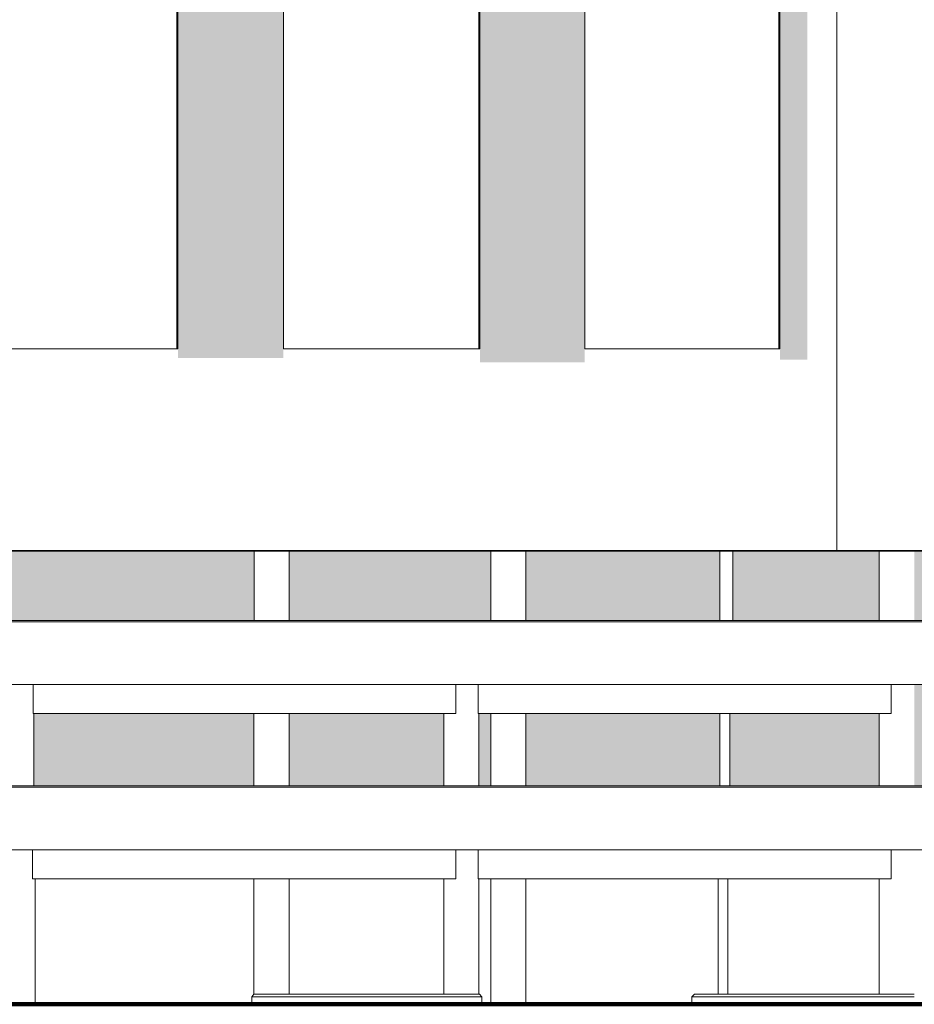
# Model space of a CAD drawing. Header units: millimetres. Extents: x 98865 to 469195, y -12752 to 43452.
# Tile 79 of 98: x 342283 to 360123, y -9900 to 9743. Entities that reach past the tile are written whole.
import ezdxf

# ---------------------------------------------------------------- set-up
doc = ezdxf.new("R2010")
doc.units = ezdxf.units.MM
doc.header["$LTSCALE"] = 0.05
doc.layers.get('0').update_dxf_attribs({"lineweight": 0})
doc.layers.add('0 fasadi', color=7, linetype='Continuous', lineweight=0)
doc.layers.add('005 Column', color=7, linetype='Continuous', lineweight=0)

# ---------------------------------------------------------------- blocks, each defined once
blk = doc.blocks.new('rbrb')
at = {"lineweight": 0, "elevation": -90332}
for points in [[(341493, 3175), (345438, 3175), (345438, 19880), (341493, 19880)], [(345418, 19880), (345438, 19880), (345438, 3175), (345418, 3175)], [(347541, 3175), (351461, 3175), (351461, 19880), (347541, 19880)], [(351440, 19880), (351461, 19880), (351461, 3175), (351440, 3175)], [(353551, 3175), (357445, 3175), (357445, 19880), (353551, 19880)], [(357424, 19880), (357445, 19880), (357445, 3175), (357424, 3175)]]:
    blk.add_lwpolyline(points, close=True, dxfattribs=at)

msp = doc.modelspace()

# ---------------------------------------------------------------- hatches: boundary and pattern name
at = {"true_color": 0xffffff}
h = msp.add_hatch(color=7, dxfattribs=at)
h.dxf.hatch_style = 1
h.paths.add_polyline_path([(339376.8, 20289), (339376.8, 2913.1), (341493.3, 2913.1), (341493.3, 20289)])
h.paths.add_polyline_path([(357445.3, 2961), (357991.2, 2961), (357991.2, 20184.4), (357445.3, 20184.4)])
h.paths.add_polyline_path([(447312.4, 3175.3), (443976.5, 3175.3), (443976.5, 19880), (447312.4, 19880)], flags=16)
h.paths.add_polyline_path([(373318.6, 2504.1), (373318.6, 19996.3), (371926.5, 19996.3), (371926.5, 2504.1)])
h.paths.add_polyline_path([(435535.7, 20592.4), (434706.1, 20592.4), (434706.1, 2644.3), (435535.7, 2644.3)])
h.paths.add_polyline_path([(428506.1, 1533), (430606.1, 1533), (430606.1, 20981.1), (428506.1, 20981.1)])
h.paths.add_polyline_path([(422306.1, 2443.6), (424406.1, 2443.6), (424406.1, 20163.5), (422306.1, 20163.5)])
h.paths.add_polyline_path([(416106.1, 2747.8), (418206.1, 2747.8), (418206.1, 20508.7), (416106.1, 20508.7)])
h.paths.add_polyline_path([(409906.1, 1985.4), (412006.1, 1985.4), (412006.1, 20150.6), (409906.1, 20150.6)])
h.paths.add_polyline_path([(404541.7, 1986.6), (405806.1, 1986.6), (405806.1, 20273.4), (404541.7, 20273.4)])
h.paths.add_polyline_path([(401606.3, 2033.2), (402427.3, 2033.2), (402427.3, 20098.2), (401606.3, 20098.2)])
h.paths.add_polyline_path([(347540.9, 2994), (347540.9, 20394.8), (345437.7, 20394.8), (345437.7, 2994)])
h.paths.add_polyline_path([(360509.3, 2739.3), (360826.5, 2739.3), (360826.5, 20037), (360509.3, 20037)])
h.paths.add_polyline_path([(378626.5, 2897.8), (379362.1, 2897.8), (379362.1, 20361.8), (378626.5, 20361.8)])
h.paths.add_polyline_path([(351460.9, 20198.5), (351460.9, 2908.2), (353551.1, 2908.2), (353551.1, 20198.5)])
h.paths.add_polyline_path([(448361.4, 20927.2), (448361.4, 21178.4), (443443.8, 21178.4), (443443.8, 20632.9), (442075, 20632.9), (442075, 2444), (442630.1, 2444), (442630.1, 1218.4), (449181.2, 1218.4), (449181.2, 2505.8), (449181.2, 3175.3), (449181.2, 20927.2)])
at = {"lineweight": 0}
h = msp.add_hatch(color=251, dxfattribs=at)
h.paths.add_polyline_path([(331320, -849.9), (328780.5, -849.9), (328780.5, -2239.9), (331320, -2239.9)])
h.paths.add_polyline_path([(360124.3, -2239.9), (360324.3, -2239.9), (360324.3, -849.9), (360124.3, -849.9)])
h.paths.add_polyline_path([(347658.6, -2239.9), (351676.9, -2239.9), (351676.9, -849.9), (347658.6, -849.9)])
h.paths.add_polyline_path([(361022.6, -2239.9), (368078.1, -2239.9), (368078.1, -849.9), (361022.6, -849.9)])
h.paths.add_polyline_path([(339828.9, -2239.9), (346958.6, -2239.9), (346958.6, -849.9), (339828.9, -849.9)])
h.paths.add_polyline_path([(356504, -2239.9), (359422.6, -2239.9), (359422.6, -849.9), (356504, -849.9)])
h.paths.add_polyline_path([(331920, -2239.9), (339128.9, -2239.9), (339128.9, -849.9), (331920, -849.9)])
h.paths.add_polyline_path([(368778.1, -2239.9), (376278.2, -2239.9), (376278.2, -849.9), (368778.1, -849.9)])
h.paths.add_polyline_path([(356244, -849.9), (352376.9, -849.9), (352376.9, -2239.9), (356244, -2239.9)])
h = msp.add_hatch(color=251, dxfattribs=at)
h.paths.add_polyline_path([(266398.6, -4100), (263777.7, -4100), (263777.7, -5540), (266398.6, -5540)])
h.paths.add_polyline_path([(409777.9, -5540), (417247.4, -5540), (417247.4, -4099.9), (409777.9, -4099.9)])
h.paths.add_polyline_path([(316052.1, -5540), (317462.6, -5540), (317462.6, -4099.8), (316052.1, -4099.8)])
h.paths.add_polyline_path([(352375.6, -5540), (356247.6, -5540), (356247.6, -4099.8), (354968.4, -4099.8), (354968.4, -4099.9), (352375.6, -4099.9)])
h.paths.add_polyline_path([(310166.4, -5540), (315352.1, -5540), (315352.1, -4099.8), (310166.4, -4099.8)])
h.paths.add_polyline_path([(368778.1, -4099.9), (368778.1, -5540), (376278.2, -5540), (376278.2, -4099.9)])
h.paths.add_polyline_path([(361022.6, -4099.9), (361022.6, -5540), (368078.1, -5540), (368078.1, -4099.9)])
h.paths.add_polyline_path([(351441.2, -5540), (351675.6, -5540), (351675.6, -4099.9), (351441.2, -4099.9)])
h.paths.add_polyline_path([(356447.6, -4099.8), (356447.6, -5540), (359422.5, -5540), (359422.5, -4099.8)])
h.paths.add_polyline_path([(282888.3, -5540), (282888.3, -4099.9), (277047.3, -4099.9), (277047.3, -5540)])
h.paths.add_polyline_path([(299915.8, -5540), (301254.6, -5540), (301254.6, -4099.9), (299915.8, -4099.9)])
h.paths.add_polyline_path([(347654.3, -5540), (350741.2, -5540), (350741.2, -4099.9), (347654.3, -4099.9)])
h.paths.add_polyline_path([(295742.2, -5540), (299215.8, -5540), (299215.8, -4099.9), (295742.2, -4099.9)])
h.paths.add_polyline_path([(291077, -5540), (291077, -4099.9), (285426.6, -4099.9), (285426.6, -5540)])
h.paths.add_polyline_path([(293698.5, -5540), (295493.8, -5540), (295493.8, -4099.9), (293698.5, -4099.9)])
h.paths.add_polyline_path([(342562.6, -5540), (346954.3, -5540), (346954.3, -4099.9), (342562.6, -4099.9)])
h.paths.add_polyline_path([(291777, -5540), (292998.5, -5540), (292998.5, -4099.9), (291777, -4099.9)])
h.paths.add_polyline_path([(402227.4, -5540), (409077.9, -5540), (409077.9, -4099.9), (402227.4, -4100)])
h.paths.add_polyline_path([(339125.9, -4099.9), (334475.2, -4099.9), (334475.2, -5540), (339125.9, -5540)])
h.paths.add_polyline_path([(339825.9, -5540), (341862.6, -5540), (341862.6, -4099.9), (339825.9, -4099.9)])
h.paths.add_polyline_path([(283588.3, -5540), (284726.6, -5540), (284726.6, -4099.9), (283588.3, -4099.9)])
h.paths.add_polyline_path([(360124.3, -5540), (360324.3, -5540), (360324.3, -3519.9), (360124.3, -3519.9)])
h.paths.add_polyline_path([(393397.8, -5540), (400897.4, -5540), (400897.4, -4100), (393397.8, -4100)])
h.paths.add_polyline_path([(308009.1, -4099.8), (308009.1, -5540), (309466.4, -5540), (309466.4, -4099.8)])
h.paths.add_polyline_path([(275896.3, -5540), (276347.3, -5540), (276347.3, -4099.9), (275896.3, -4099.9)])
h.paths.add_polyline_path([(387650.2, -4100), (387650.2, -5540), (392067.8, -5540), (392067.8, -4100)])
h.paths.add_polyline_path([(268663.3, -5540), (274663.7, -5540), (274663.7, -4099.9), (268663.3, -4100)])
h.paths.add_polyline_path([(331970, -5540), (333775.3, -5540), (333775.3, -4099.9), (331970, -4099.9)])
h.paths.add_polyline_path([(267637.5, -5540), (267963.3, -5540), (267963.3, -4100), (267637.5, -4100)])
h.paths.add_polyline_path([(328786, -4099.9), (328786, -5540), (331270, -5540), (331270, -4099.9)])
h.paths.add_polyline_path([(307309.1, -5540), (307309.1, -4099.8), (301954.6, -4099.8), (301954.6, -5540)])

# ---------------------------------------------------------------- linework, layer by layer
at = {"lineweight": 100}
msp.add_line((124014.4, -9899.9), (467117.4, -9899.9), dxfattribs=at)
at = {"lineweight": 0}
for points in [[(358581.6, 22830), (358581.6, -849.9)], [(350741.2, -4099.9), (342562.6, -4099.9)], [(354968.4, -4099.9), (351441.2, -4099.9)], [(354968.4, -9899.9), (299823.4, -9899.9)]]:
    msp.add_lwpolyline(points, dxfattribs=at)
at = {"lineweight": 35}
for points in [[(327193.3, -849.9), (387427.2, -849.9)], [(387427.2, -849.9), (327193.3, -849.9)]]:
    msp.add_lwpolyline(points, dxfattribs=at)
at = {"color": 7, "lineweight": 0}
for points in [[(126573.3, -2239.9), (436414.4, -2239.9)], [(126573.3, -2269.9), (436414.4, -2269.9)], [(126623.3, -3519.9), (436364.4, -3519.9)], [(156447.9, -5540), (436414.4, -5540)], [(156447.9, -5570), (436414.4, -5570)], [(156447.9, -6820), (436364.4, -6820)]]:
    msp.add_lwpolyline(points, dxfattribs=at)
at = {"layer": '0 fasadi', "linetype": 'ByBlock'}
for p, q in [((346954.3, -7399.8, 9.7), (346954.3, -9699.8, 9.7)), ((347654.3, -7399.8, 9.7), (347654.3, -9699.8, 9.7))]:
    msp.add_line(p, q, dxfattribs=at)
for points, elevation in [([(346958.6, -849.7), (346958.6, -2239.9)], 9.7), ([(347658.6, -849.7), (347658.6, -2239.9)], 9.7), ([(351676.9, -849.7), (351676.9, -2239.9)], 9.7), ([(352376.9, -849.7), (352376.9, -2239.9)], 9.7), ([(356244, -849.7), (356244, -2239.9)], 9.7), ([(356504, -849.7), (356504, -2239.9)], 9.7), ([(359422.6, -849.7), (359422.6, -2239.9)], 9.7), ([(342554.1, -3519.9), (342554.1, -4099.8)], 9.7), ([(350978.1, -4099.8), (350978.1, -3519.9)], 16509.8), ([(351424.9, -4099.8), (351424.9, -3519.9)], 16509.8), ([(359662.3, -4099.8), (359662.3, -3519.9)], 9.7), ([(350978.1, -4099.8), (342554.1, -4099.8)], 9.7), ([(342562.6, -4099.8), (342562.6, -5540)], 9.7), ([(350741.2, -5540), (350741.2, -4099.8)], 9.7), ([(359662.3, -4099.8), (351424.9, -4099.8)], 9.7), ([(351441.2, -5540), (351441.2, -4099.8)], 9.7), ([(351675.6, -5540), (351675.6, -4099.8)], 9.7), ([(352375.6, -5540), (352375.6, -4099.8)], 9.7), ([(359422.5, -5540), (359422.5, -4099.8)], 9.7), ([(342537.1, -7399.9), (342537.1, -6820)], 9.7), ([(350978.1, -7399.9), (350978.1, -6820)], 16509.8), ([(351424.9, -7399.9), (351424.9, -6820)], 16509.8), ([(359662.3, -7399.9), (359662.3, -6820)], 9.7), ([(350978.1, -7399.9), (342537.1, -7399.9)], 9.7), ([(342592.3, -9899.9), (342592.3, -7399.9)], 9.7), ([(350741.2, -9699.8), (350741.2, -7399.9)], 9.7), ([(359662.3, -7399.9), (351424.9, -7399.9)], 9.7), ([(351441.2, -9699.8), (351441.2, -7399.9)], 9.7), ([(351675.6, -9899.9), (351675.6, -7399.9)], 9.7), ([(352375.6, -9899.9), (352375.6, -7399.9)], 9.7), ([(356213, -9699.8), (356213, -7399.9)], -950.9), ([(356407.4, -9699.8), (356407.4, -7399.9)], -950.9), ([(359422.5, -9699.8), (359422.5, -7399.9)], 9.7), ([(346910, -9748.1), (346954.3, -9699.8)], 9.7), ([(351502, -9748.1), (346910, -9748.1)], 9.7), ([(346910, -9899.9), (346910, -9748.1)], 9.7), ([(351452, -9699.8), (346954.3, -9699.8)], 9.7), ([(351502, -9748.1), (351452, -9699.8)], 9.7), ([(351502, -9899.9), (351502, -9748.1)], 9.7), ([(355687.4, -9748.1), (355737.4, -9699.8)], 9.7), ([(355687.4, -9899.9), (355687.4, -9748.1)], 9.7), ([(360122.5, -9748.1), (355687.4, -9748.1)], 9.7), ([(360122.5, -9699.8), (355737.4, -9699.8)], 9.7)]:
    msp.add_lwpolyline(points, dxfattribs=dict(at, elevation=elevation))
at = {"layer": '005 Column', "linetype": 'ByBlock'}
for p, q in [((346954.3, -4099.8, -11636.7), (346954.3, -5540, -11636.7)), ((347654.3, -4099.8, -11636.7), (347654.3, -5540, -11636.7)), ((356247.6, -4099.8, -11636.7), (356247.6, -5540, -11636.7)), ((356447.6, -4099.8, -11636.7), (356447.6, -5540, -11636.7))]:
    msp.add_line(p, q, dxfattribs=at)
at = {"layer": '005 Column', "linetype": 'ByBlock', "elevation": 9.7}
for points in [[(346954.3, -5540), (346954.3, -4099.8)], [(347654.3, -5540), (347654.3, -4099.8)]]:
    msp.add_lwpolyline(points, dxfattribs=at)

# ---------------------------------------------------------------- block references
at = {"color": 7, "lineweight": 0}
msp.add_blockref('rbrb', (0, 0), dxfattribs=at)

doc.saveas('drawing.dxf')
